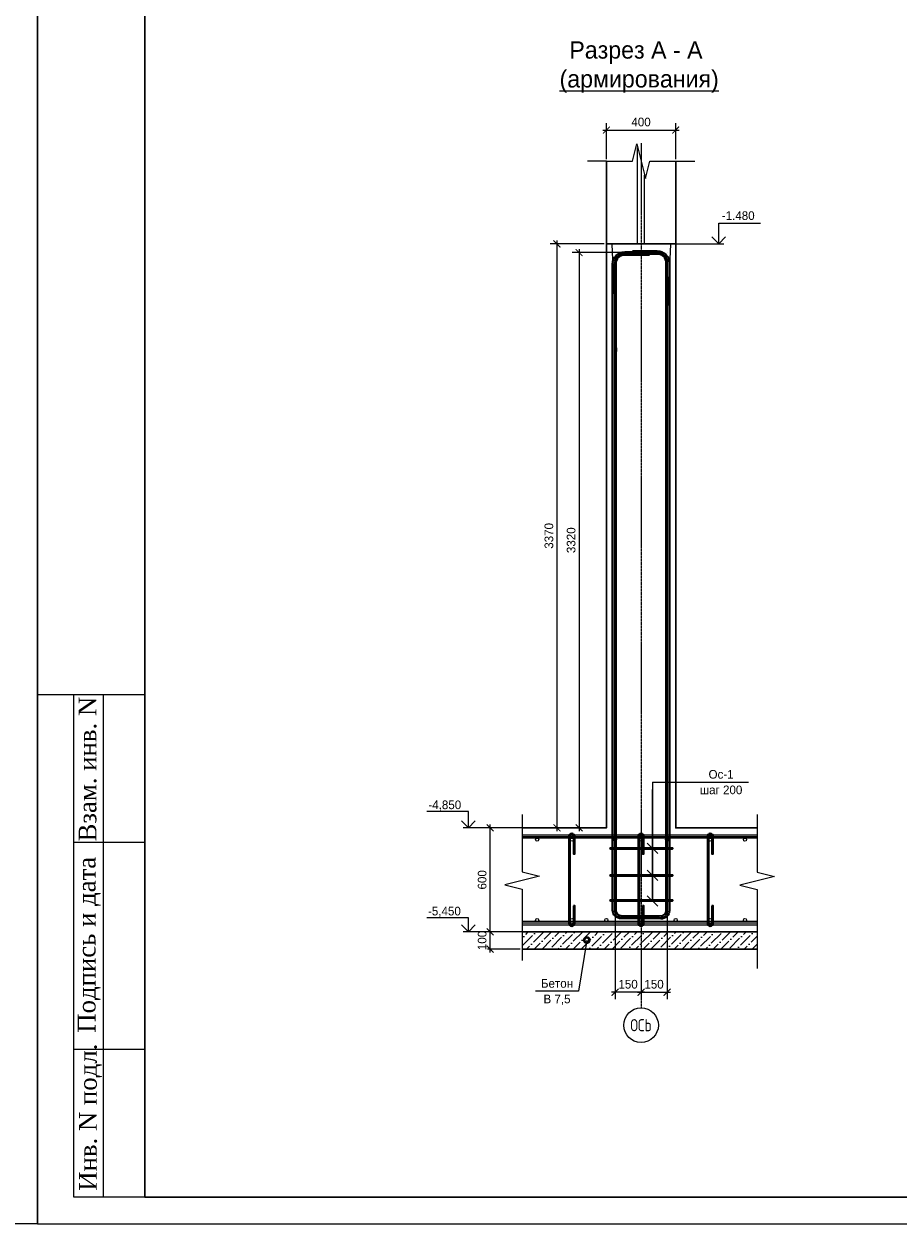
# Model space of a CAD drawing. Header units: millimetres. Extents: x -33345 to 4712671, y -3392 to 121473.
# Tile 234 of 256: x 1278142 to 1294423, y 44501 to 66841. Entities that reach past the tile are written whole.
import ezdxf
from ezdxf.enums import TextEntityAlignment as Align

# ---------------------------------------------------------------- set-up
doc = ezdxf.new("R2010")
doc.units = ezdxf.units.MM
doc.linetypes.add('AM_DIN_G_W050', pattern=[13.75, 9.75, -1.5, 1, -1.5])
doc.linetypes.add('ГОСТ 2.303 5', pattern=[24, 20, -1.5, 1, -1.5])
for name, color, linetype, lineweight in [('_Армирования', 172, 'Continuous', 30), ('doors', 250, 'Continuous', 5), ('Lina', 7, 'Continuous', 20), ('w-line', 7, 'Continuous', 0), ('w-Армирования', 172, 'Continuous', 30), ('w-размеры', 7, 'Continuous', 0), ('КЖ_РАЗМЕРЫ', 202, 'Continuous', 13), ('СПДС_w-ось', 4, 'Continuous', 0)]:
    doc.layers.add(name, color=color, linetype=linetype, lineweight=lineweight)
doc.layers.add('СПДС_РАЗМЕРЫ', color=7, linetype='Continuous')
doc.styles.add('#_text', font='CS_Gost2304.shx')
doc.styles.add('ISO', font='isocpeui.ttf')
doc.styles.add('Times New Roman', font='times.ttf')
doc.styles.add('X-U-RW-01$0$StyleROMANS', font='GOTHIC.TTF')
doc.dimstyles.new('#_black', dxfattribs={"dimscale": 100, "dimtxt": 2.5, "dimasz": 2, "dimexe": 2, "dimexo": 0.625, "dimgap": 1, "dimtad": 1, "dimdec": 0, "dimtxsty": '#_text', "dimblk": 'ARCHTICK', "dimblk1": 'ARCHTICK', "dimblk2": 'DOT', "dimcen": 2.5, "dimdle": 1, "dimadec": 0, "dimazin": 2, "dimtfac": 0.75, "dimtdec": 0, "dimtmove": 1, "dimatfit": 3, "dimfxl": 1, "dimtfill": 1, "dimtolj": 1, "dimarcsym": 1})

# ---------------------------------------------------------------- blocks, each defined once
blk = doc.blocks.new('awe4tD')
at = {"layer": 'Lina', "ltscale": 10}
blk.add_lwpolyline([(-44239015, 22734378), (-44314815, 22734378), (-44314815, 22776378), (-44239015, 22776378)], close=True, dxfattribs=at)
blk = doc.blocks.new('_ArchTick')
at = {"color": 0, "linetype": 'ByBlock', "const_width": 0.15}
blk.add_lwpolyline([(-0.5, -0.5), (0.5, 0.5)], dxfattribs=at)
blk = doc.blocks.new('*D256')
at = {"layer": 'Defpoints', "color": 0, "lineweight": 0, "ltscale": 100, "transparency": 16777216}
for p in [(-43181375, 22483628), (-43183375, 22482727), (-43181375, 22482727)]:
    blk.add_point(p, dxfattribs=at)
at = {"layer": 'w-размеры', "color": 0, "lineweight": -2, "ltscale": 100, "transparency": 16777216}
for p, q in [((-43183375, 22482790), (-43183375, 22483828)), ((-43181375, 22482790), (-43181375, 22483828)), ((-43183475, 22483628), (-43181275, 22483628))]:
    blk.add_line(p, q, dxfattribs=at)
at = {"layer": 'w-размеры', "color": 0, "lineweight": -2, "ltscale": 100, "transparency": 16777216, "xscale": 200, "yscale": 200, "zscale": 200, "rotation": 180}
blk.add_blockref('_ArchTick', (-43183375, 22483628), dxfattribs=at)
at = {"layer": 'w-размеры', "color": 0, "lineweight": -2, "ltscale": 100, "transparency": 16777216, "xscale": 200, "yscale": 200, "zscale": 200}
blk.add_blockref('_ArchTick', (-43181375, 22483628), dxfattribs=at)
at = {"layer": 'w-размеры', "color": 0, "ltscale": 100, "transparency": 16777216, "insert": (-43182375, 22483859), "char_height": 250, "attachment_point": 5, "style": 'X-U-RW-01$0$StyleROMANS', "bg_fill": 3, "box_fill_scale": 1.1, "bg_fill_color": 256, "bg_fill_true_color": 13158600, "bg_fill_transparency": 0}
blk.add_mtext('\\A1;400', dxfattribs=at)
blk = doc.blocks.new('_Dot')
at = {"color": 0, "linetype": 'ByBlock', "lineweight": -2}
blk.add_line((-0.5, 0), (-1, 0), dxfattribs=at)
at = {"color": 0, "linetype": 'ByBlock', "const_width": 0.5}
blk.add_lwpolyline([(-0.25, 0, 1), (0.25, 0, 1)], format="xyb", close=True, dxfattribs=at)
blk = doc.blocks.new('*D257')
at = {"layer": 'Defpoints', "color": 0, "lineweight": 0, "transparency": 16777216}
for p in [(-43182600, 22480093), (-43184163, 22463491), (-43183375, 22463491)]:
    blk.add_point(p, dxfattribs=at)
at = {"layer": 'СПДС_РАЗМЕРЫ', "color": 0, "lineweight": -2, "transparency": 16777216}
for p, q in [((-43182663, 22480093), (-43184363, 22480093)), ((-43184163, 22480193), (-43184163, 22463391)), ((-43183438, 22463491), (-43184363, 22463491))]:
    blk.add_line(p, q, dxfattribs=at)
at = {"layer": 'СПДС_РАЗМЕРЫ', "color": 0, "lineweight": -2, "transparency": 16777216, "xscale": 200, "yscale": 200, "zscale": 200}
for p, rotation in [((-43184163, 22480093), 90), ((-43184163, 22463491), 270)]:
    blk.add_blockref('_ArchTick', p, dxfattribs=dict(at, rotation=rotation))
at = {"layer": 'СПДС_РАЗМЕРЫ', "color": 0, "lineweight": 9, "transparency": 16777216, "insert": (-43184394, 22471792), "char_height": 250, "attachment_point": 5, "rotation": 90, "style": 'X-U-RW-01$0$StyleROMANS', "bg_fill": 3, "box_fill_scale": 1.1, "bg_fill_color": 256, "bg_fill_true_color": 13158600, "bg_fill_transparency": 0}
blk.add_mtext('\\A1;3320', dxfattribs=at)
blk = doc.blocks.new('*D258')
at = {"layer": 'Defpoints', "color": 0, "lineweight": 0, "transparency": 16777216}
for p in [(-43183125, 22461236), (-43182375, 22459991)]:
    blk.add_point(p, dxfattribs=at)
at = {"layer": 'СПДС_РАЗМЕРЫ', "color": 0, "lineweight": -2, "transparency": 16777216}
for p, q in [((-43183125, 22461173), (-43183125, 22458546)), ((-43182375, 22459929), (-43182375, 22458546)), ((-43182275, 22458746), (-43183225, 22458746))]:
    blk.add_line(p, q, dxfattribs=at)
at = {"layer": 'СПДС_РАЗМЕРЫ', "color": 0, "lineweight": 9, "transparency": 16777216, "insert": (-43182750, 22458977), "char_height": 250, "attachment_point": 5, "style": 'X-U-RW-01$0$StyleROMANS', "bg_fill": 3, "box_fill_scale": 1.1, "bg_fill_color": 256, "bg_fill_true_color": 13158600, "bg_fill_transparency": 0}
blk.add_mtext('\\A1;150', dxfattribs=at)
at = {"layer": 'Defpoints', "color": 0, "lineweight": 0, "transparency": 16777216}
blk.add_point((-43183125, 22458746), dxfattribs=at)
at = {"layer": 'СПДС_РАЗМЕРЫ', "color": 0, "lineweight": -2, "transparency": 16777216, "xscale": 200, "yscale": 200, "zscale": 200, "rotation": 180}
blk.add_blockref('_ArchTick', (-43183125, 22458746), dxfattribs=at)
at = {"layer": 'СПДС_РАЗМЕРЫ', "color": 0, "lineweight": -2, "transparency": 16777216, "xscale": 200, "yscale": 200, "zscale": 200}
blk.add_blockref('_ArchTick', (-43182375, 22458746), dxfattribs=at)
blk = doc.blocks.new('*D259')
at = {"layer": 'Defpoints', "color": 0, "lineweight": 0, "transparency": 16777216}
for p in [(-43181625, 22461236), (-43182375, 22459991)]:
    blk.add_point(p, dxfattribs=at)
at = {"layer": 'СПДС_РАЗМЕРЫ', "color": 0, "lineweight": -2, "transparency": 16777216}
for p, q in [((-43181625, 22461173), (-43181625, 22458546)), ((-43182375, 22459929), (-43182375, 22458546)), ((-43182475, 22458746), (-43181525, 22458746))]:
    blk.add_line(p, q, dxfattribs=at)
at = {"layer": 'СПДС_РАЗМЕРЫ', "color": 0, "lineweight": 9, "transparency": 16777216, "insert": (-43182000, 22458977), "char_height": 250, "attachment_point": 5, "style": 'X-U-RW-01$0$StyleROMANS', "bg_fill": 3, "box_fill_scale": 1.1, "bg_fill_color": 256, "bg_fill_true_color": 13158600, "bg_fill_transparency": 0}
blk.add_mtext('\\A1;150', dxfattribs=at)
at = {"layer": 'Defpoints', "color": 0, "lineweight": 0, "transparency": 16777216}
blk.add_point((-43181625, 22458746), dxfattribs=at)
at = {"layer": 'СПДС_РАЗМЕРЫ', "color": 0, "lineweight": -2, "transparency": 16777216, "xscale": 200, "yscale": 200, "zscale": 200, "rotation": 180}
blk.add_blockref('_ArchTick', (-43182375, 22458746), dxfattribs=at)
at = {"layer": 'СПДС_РАЗМЕРЫ', "color": 0, "lineweight": -2, "transparency": 16777216, "xscale": 200, "yscale": 200, "zscale": 200}
blk.add_blockref('_ArchTick', (-43181625, 22458746), dxfattribs=at)
blk = doc.blocks.new('*D260')
at = {"layer": 'Defpoints', "color": 0, "lineweight": 0, "transparency": 16777216}
for p in [(-43183375, 22480343), (-43184804, 22463491), (-43183375, 22463491)]:
    blk.add_point(p, dxfattribs=at)
at = {"layer": 'СПДС_РАЗМЕРЫ', "color": 0, "lineweight": -2, "transparency": 16777216}
for p, q in [((-43183438, 22480343), (-43185004, 22480343)), ((-43184804, 22480443), (-43184804, 22463391)), ((-43183438, 22463491), (-43185004, 22463491))]:
    blk.add_line(p, q, dxfattribs=at)
at = {"layer": 'СПДС_РАЗМЕРЫ', "color": 0, "lineweight": -2, "transparency": 16777216, "xscale": 200, "yscale": 200, "zscale": 200}
for p, rotation in [((-43184804, 22480343), 90), ((-43184804, 22463491), 270)]:
    blk.add_blockref('_ArchTick', p, dxfattribs=dict(at, rotation=rotation))
at = {"layer": 'СПДС_РАЗМЕРЫ', "color": 0, "lineweight": 9, "transparency": 16777216, "insert": (-43185035, 22471917), "char_height": 250, "attachment_point": 5, "rotation": 90, "style": 'X-U-RW-01$0$StyleROMANS', "bg_fill": 3, "box_fill_scale": 1.1, "bg_fill_color": 256, "bg_fill_true_color": 13158600, "bg_fill_transparency": 0}
blk.add_mtext('\\A1;3370', dxfattribs=at)
blk = doc.blocks.new('*D262')
at = {"layer": 'Defpoints', "color": 0, "lineweight": 0, "transparency": 16777216}
for p in [(-43185806, 22460491), (-43185806, 22459991)]:
    blk.add_point(p, dxfattribs=at)
at = {"layer": 'СПДС_РАЗМЕРЫ', "color": 0, "lineweight": -2, "transparency": 16777216}
for p, q in [((-43186732, 22459891), (-43186732, 22460591)), ((-43185868, 22460491), (-43186932, 22460491)), ((-43185868, 22459991), (-43186932, 22459991))]:
    blk.add_line(p, q, dxfattribs=at)
at = {"layer": 'СПДС_РАЗМЕРЫ', "color": 0, "lineweight": 9, "transparency": 16777216, "insert": (-43186963, 22460241), "char_height": 250, "attachment_point": 5, "rotation": 90, "style": 'X-U-RW-01$0$StyleROMANS', "bg_fill": 3, "box_fill_scale": 1.1, "bg_fill_color": 256, "bg_fill_true_color": 13158600, "bg_fill_transparency": 0}
blk.add_mtext('\\A1;100', dxfattribs=at)
at = {"layer": 'Defpoints', "color": 0, "lineweight": 0, "transparency": 16777216}
blk.add_point((-43186732, 22460491), dxfattribs=at)
at = {"layer": 'СПДС_РАЗМЕРЫ', "color": 0, "lineweight": -2, "transparency": 16777216, "xscale": 200, "yscale": 200, "zscale": 200}
for p, rotation in [((-43186732, 22460491), 90), ((-43186732, 22459991), 270)]:
    blk.add_blockref('_ArchTick', p, dxfattribs=dict(at, rotation=rotation))
blk = doc.blocks.new('*D261')
at = {"layer": 'Defpoints', "color": 0, "lineweight": 0, "transparency": 16777216}
for p in [(-43186732, 22463491), (-43185806, 22463491), (-43185806, 22460491)]:
    blk.add_point(p, dxfattribs=at)
at = {"layer": 'СПДС_РАЗМЕРЫ', "color": 0, "lineweight": -2, "transparency": 16777216}
for p, q in [((-43185868, 22463491), (-43186932, 22463491)), ((-43186732, 22460391), (-43186732, 22463591)), ((-43185868, 22460491), (-43186932, 22460491))]:
    blk.add_line(p, q, dxfattribs=at)
at = {"layer": 'СПДС_РАЗМЕРЫ', "color": 0, "lineweight": -2, "transparency": 16777216, "xscale": 200, "yscale": 200, "zscale": 200}
for p, rotation in [((-43186732, 22463491), 90), ((-43186732, 22460491), 270)]:
    blk.add_blockref('_ArchTick', p, dxfattribs=dict(at, rotation=rotation))
at = {"layer": 'СПДС_РАЗМЕРЫ', "color": 0, "lineweight": 9, "transparency": 16777216, "insert": (-43186963, 22461991), "char_height": 250, "attachment_point": 5, "rotation": 90, "style": 'X-U-RW-01$0$StyleROMANS', "bg_fill": 3, "box_fill_scale": 1.1, "bg_fill_color": 256, "bg_fill_true_color": 13158600, "bg_fill_transparency": 0}
blk.add_mtext('\\A1;600', dxfattribs=at)
blk = doc.blocks.new('MEDGRTR')
at = {"layer": 'doors', "ltscale": 10}
for p, q in [((-43987722, 22949495), (-43989722, 22949495)), ((-43988492, 22940145), (-43988492, 22949495)), ((-43987722, 22946745), (-43989042, 22946745)), ((-43987722, 22942895), (-43989042, 22942895))]:
    blk.add_line(p, q, dxfattribs=at)
blk.add_lwpolyline([(-43930322, 22939645), (-43989722, 22939645), (-43989722, 22981645), (-43930322, 22981645)], close=True, dxfattribs=at)
at = {"layer": 'doors', "lineweight": 30, "ltscale": 10}
blk.add_lwpolyline([(-43930822, 22940145), (-43987722, 22940145), (-43987722, 22981145), (-43930822, 22981145)], close=True, dxfattribs=at)
at = {"layer": 'doors', "ltscale": 10}
blk.add_lwpolyline([(-43987722, 22940145), (-43989042, 22940145), (-43989042, 22949495)], dxfattribs=at)
at = {"layer": 'doors', "ltscale": 10, "char_height": 330, "attachment_point": 1, "rotation": 90, "style": 'Times New Roman'}
for s, insert, width in [('Взам. инв. N', (-43988954, 22946767), 2670.44), ('Подпись и дата', (-43988970, 22943206), 3220.15), ('Инв. N подл.', (-43988946, 22940264), 2670.44)]:
    blk.add_mtext(s, dxfattribs=dict(at, insert=insert, width=width))
blk = doc.blocks.new('RSERE')
at = {"ltscale": 4}
h = blk.add_hatch(dxfattribs=at)
h.set_pattern_fill('ANSI36', color=256, scale=50)
h.set_pattern_definition([(45, (-50561776.47, 17546967.07), (84.189901, 308.6963042), [396.875, -79.375, 0, -79.375])])
h.paths.add_polyline_path([(-43179025, 22459991.5), (-43179025, 22460491.5), (-43185805.6, 22460491.5), (-43185805.6, 22459991.5)])
at = {"linetype": 'Continuous', "lineweight": 25, "ltscale": 100}
for p, q in [((-43180133, 22480343.4), (-43180133, 22480943.4)), ((-43180133, 22480943.4), (-43178930.5, 22480943.4)), ((-43181711.2, 22480343.4), (-43179983, 22480343.4)), ((-43187362.4, 22463960.6), (-43188564.9, 22463960.6)), ((-43187362.4, 22463491.5), (-43187362.4, 22463960.6)), ((-43187362.4, 22460893.9), (-43188564.9, 22460893.9)), ((-43187362.4, 22460491.5), (-43187362.4, 22460893.9))]:
    blk.add_line(p, q, dxfattribs=at)
at = {"lineweight": 25, "ltscale": 4}
blk.add_line((-43182045.3, 22464811.4), (-43179276.3, 22464811.4), dxfattribs=at)
at = {"linetype": 'ГОСТ 2.303 5', "lineweight": 25, "ltscale": 4}
blk.add_lwpolyline([(-43182375.3, 22483253.8), (-43182375.3, 22458796), (-43182375.3, 22458296)], dxfattribs=at)
at = {"color": 0, "lineweight": 30, "ltscale": 100}
blk.add_lwpolyline([(-43183375.3, 22482727.4), (-43183375.3, 22463491.5), (-43185805.6, 22463491.5)], dxfattribs=at)
at = {"color": 5, "ltscale": 100}
blk.add_lwpolyline([(-43182275.3, 22480343.4), (-43182275.3, 22482327.4)], dxfattribs=at)
at = {"lineweight": 25, "ltscale": 4}
for points in [[(-43181526.9, 22480324), (-43181673.8, 22477222)], [(-43181895.2, 22462751.9), (-43182195.2, 22463051.9)], [(-43181895.2, 22462751.9), (-43182195.2, 22463051.9)], [(-43181895.1, 22461969.7), (-43182195.1, 22462269.7)], [(-43181895.1, 22461969.7), (-43182195.1, 22462269.7)]]:
    blk.add_lwpolyline(points, dxfattribs=at)
at = {"linetype": 'Continuous', "lineweight": 25, "ltscale": 100}
blk.add_lwpolyline([(-43180333, 22480543.4), (-43180133, 22480343.4), (-43179933, 22480543.4)], dxfattribs=at)
at = {"ltscale": 100}
blk.add_lwpolyline([(-43181600.3, 22480093.4), (-43181600.3, 22480093.4)], dxfattribs=at)
at = {"linetype": 'Continuous', "lineweight": 25, "ltscale": 4}
blk.add_circle((-43182375.3, 22457796), 500, dxfattribs=at)
at = {"layer": 'w-line', "lineweight": 25, "ltscale": 4}
for p, q in [((-43183940.5, 22460252.7), (-43184176.9, 22458777.9)), ((-43184176.9, 22458777.9), (-43185426.9, 22458777.9))]:
    blk.add_line(p, q, dxfattribs=at)
at = {"layer": 'w-line', "color": 0, "lineweight": 30, "ltscale": 100}
blk.add_lwpolyline([(-43179025, 22463491.5), (-43181375.3, 22463491.5), (-43181375.3, 22482727.4)], dxfattribs=at)
at = {"layer": 'w-line', "lineweight": 25, "ltscale": 4, "const_width": 150}
blk.add_lwpolyline([(-43183903, 22460252.7, 1), (-43183978, 22460252.7, 1)], format="xyb", close=True, dxfattribs=at)
at = {"layer": 'w-Армирования', "color": 0, "lineweight": 15, "ltscale": 100}
for points in [[(-43185805.6, 22463876.2), (-43185805.6, 22462218.3), (-43185305.6, 22462093.3), (-43186305.6, 22461843.3), (-43185805.6, 22461718.3), (-43185805.6, 22459664.6)], [(-43179025, 22463876.2), (-43179025, 22462214), (-43178525, 22462089), (-43179525, 22461839), (-43179025, 22461714), (-43179025, 22459429.3)]]:
    blk.add_lwpolyline(points, dxfattribs=at)
at = {"layer": 'w-Армирования', "color": 0, "lineweight": 35, "ltscale": 20}
blk.add_lwpolyline([(-43180330.3, 22461241.5), (-43180330.3, 22460741.5, -1), (-43180420.3, 22460741.5), (-43180420.3, 22463241.5, -1), (-43180330.3, 22463241.5), (-43180330.3, 22462741.7), (-43180290.3, 22462741.7), (-43180290.3, 22463241.5, 1), (-43180460.3, 22463241.5), (-43180460.3, 22460741.5, 1), (-43180290.3, 22460741.5), (-43180290.3, 22461241.5)], format="xyb", close=True, dxfattribs=at)
at = {"layer": 'w-Армирования', "lineweight": 15, "ltscale": 100}
for points in [[(-43185805.6, 22463286.5), (-43179025, 22463286.5)], [(-43179025, 22463196.5), (-43185805.6, 22463196.5)], [(-43179025, 22460786.5), (-43185805.6, 22460786.5)], [(-43185805.6, 22460696.5), (-43179025, 22460696.5)]]:
    blk.add_lwpolyline(points, dxfattribs=at)
at = {"layer": 'w-Армирования', "lineweight": 30, "ltscale": 100}
for points in [[(-43181493.6, 22462876.4), (-43181472.8, 22462876.4, 1), (-43181472.8, 22462916.4), (-43181493.6, 22462916.4), (-43183257, 22462916.4, 1), (-43183257, 22462876.4)], [(-43181493.6, 22462099.7), (-43181472.8, 22462099.7, 1), (-43181472.8, 22462139.7), (-43181493.6, 22462139.7), (-43183257, 22462139.7, 1), (-43183257, 22462099.7)], [(-43181493.6, 22461417), (-43181472.8, 22461417, -1), (-43181472.8, 22461377), (-43181493.6, 22461377), (-43183257, 22461377, -1), (-43183257, 22461417)]]:
    blk.add_lwpolyline(points, format="xyb", close=True, dxfattribs=at)
at = {"layer": 'w-Армирования', "color": 0, "ltscale": 100}
for points in [[(-43179025, 22460491.5), (-43185805.6, 22460491.5)], [(-43185805.6, 22459991.5), (-43179025, 22459991.5)]]:
    blk.add_lwpolyline(points, dxfattribs=at)
at = {"layer": 'w-Армирования', "lineweight": 15, "ltscale": 100}
for centre in [(-43185375.3, 22463151.5), (-43184375.3, 22463151.5), (-43183125.3, 22463151.5), (-43182375.3, 22463151.5), (-43181625.3, 22463151.5), (-43180375.3, 22463151.5), (-43179375.3, 22463151.5), (-43185375.3, 22460831.5), (-43184375.3, 22460831.5), (-43183375.3, 22460831.5), (-43182375.3, 22460831.5), (-43181375.3, 22460831.5), (-43180375.3, 22460831.5), (-43179375.3, 22460831.5)]:
    blk.add_circle(centre, 45, dxfattribs=at)
at = {"layer": 'СПДС_w-ось', "color": 1, "linetype": 'AM_DIN_G_W050', "lineweight": 5, "ltscale": 2}
blk.add_lwpolyline([(-43182151.6, 22480065.1), (-43182851.6, 22480065.1, 0.414212), (-43183151.6, 22479765.1), (-43183151.7, 22461118.6, 0.4142136), (-43182953, 22460917.2), (-43181801.7, 22460908.5, 0.4162081), (-43181600.3, 22461108.5), (-43181600.3, 22479793.4, 0.4142136), (-43181900.3, 22480093.4), (-43182600.3, 22480093.4)], format="xyb", dxfattribs=at)
at = {"layer": 'СПДС_w-ось', "color": 1, "linetype": 'AM_DIN_G_W050', "lineweight": 13, "ltscale": 2}
blk.add_lwpolyline([(-43180310.3, 22461241.5), (-43180310.3, 22460741.5, -1), (-43180440.3, 22460741.5), (-43180440.3, 22463241.5, -1), (-43180310.3, 22463241.5), (-43180310.3, 22462741.7)], format="xyb", dxfattribs=at)
at = {"layer": 'СПДС_w-ось', "color": 1, "linetype": 'AM_DIN_G_W050', "lineweight": 5, "ltscale": 2}
for points in [[(-43185805.6, 22463241.5), (-43179025, 22463241.5)], [(-43181483.2, 22462896.4), (-43183267.4, 22462896.4)], [(-43181483.2, 22462119.7), (-43183267.4, 22462119.7)], [(-43181483.2, 22461397), (-43183267.4, 22461397)], [(-43179025, 22460741.5), (-43185805.6, 22460741.5)]]:
    blk.add_lwpolyline(points, dxfattribs=at)
at = {"linetype": 'Continuous', "lineweight": 25, "ltscale": 100, "style": 'X-U-RW-01$0$StyleROMANS'}
for s, p in [('-1.480', (-43180043, 22481033.4)), ('-4,850', (-43188516.2, 22464030.9)), ('-5,450', (-43188527, 22460964.1))]:
    blk.add_text(s, height=250, dxfattribs=at).set_placement(p)
at = {"lineweight": 25, "ltscale": 4, "style": 'X-U-RW-01$0$StyleROMANS'}
blk.add_text('Ос-1', height=250, dxfattribs=at).set_placement((-43180063.8, 22464911.4), align=Align.CENTER)
blk.add_text('шаг 200', height=250, dxfattribs=at).set_placement((-43180063.8, 22464711.4), align=Align.TOP_CENTER)
at = {"linetype": 'Continuous', "lineweight": 13, "ltscale": 4, "style": '#_text'}
blk.add_text('ОСЬ', height=350, dxfattribs=at).set_placement((-43182375.3, 22457796), align=Align.MIDDLE_CENTER)
at = {"layer": 'w-line', "lineweight": 25, "ltscale": 4, "style": 'X-U-RW-01$0$StyleROMANS'}
blk.add_text('Бетон', height=250, dxfattribs=at).set_placement((-43184801.9, 22458877.9), align=Align.CENTER)
blk.add_text('В 7,5', height=250, dxfattribs=at).set_placement((-43184801.9, 22458677.9), align=Align.TOP_CENTER)
at = {"layer": 'КЖ_РАЗМЕРЫ', "ltscale": 4, "insert": (-43182522.4, 22485447.4), "char_height": 500, "width": 9096.406, "attachment_point": 5, "style": 'X-U-RW-01$0$StyleROMANS', "bg_fill": 3, "box_fill_scale": 1.1, "bg_fill_color": 256, "bg_fill_true_color": 13158600, "bg_fill_transparency": 0}
blk.add_mtext('Разрез А - А\\P{\\A1;\\L (армирования)}', dxfattribs=at)
at = {"layer": 'w-размеры', "color": 0, "ltscale": 100}
dim = blk.add_linear_dim(base=(-43181375.3, 22483627.9), p1=(-43183375.3, 22482727.4), p2=(-43181375.3, 22482727.4), dimstyle='#_black', override={"dimlfac": 0.2, "dimtxsty": 'X-U-RW-01$0$StyleROMANS'}, dxfattribs=at)
dim.commit()
dim.dimension.update_dxf_attribs({"geometry": '*D256', "text_midpoint": (-43182375.3, 22483859.2)})
at = {"layer": 'СПДС_РАЗМЕРЫ', "color": 0, "lineweight": 9}
dim = blk.add_linear_dim(base=(-43184163.1, 22463491.5), p1=(-43182600.3, 22480093.4), p2=(-43183375.3, 22463491.5), angle=90, dimstyle='#_black', override={"dimlfac": 0.2, "dimtxsty": 'X-U-RW-01$0$StyleROMANS'}, dxfattribs=at)
dim.commit()
dim.dimension.update_dxf_attribs({"geometry": '*D257', "text_midpoint": (-43184394.4, 22471792.4)})
dim = blk.add_linear_dim(base=(-43183125.3, 22458745.7), p1=(-43182375.3, 22459991.5), p2=(-43183125.3, 22461235.6), dimstyle='#_black', override={"dimlfac": 0.2, "dimtxsty": 'X-U-RW-01$0$StyleROMANS'}, dxfattribs=at)
dim.commit()
dim.dimension.update_dxf_attribs({"geometry": '*D258', "text_midpoint": (-43182750.3, 22458745.7), "dimtype": 128})
dim = blk.add_linear_dim(base=(-43186731.9, 22460491.5), p1=(-43185805.6, 22459991.5), p2=(-43185805.6, 22460491.5), angle=90, dimstyle='#_black', override={"dimlfac": 0.2, "dimtxsty": 'X-U-RW-01$0$StyleROMANS'}, dxfattribs=at)
dim.commit()
dim.dimension.update_dxf_attribs({"geometry": '*D262', "text_midpoint": (-43186731.9, 22460241.5), "dimtype": 128})
at = {"linetype": 'Continuous', "ltscale": 4}
for p, q in [((-43183375.3, 22482727.4), (-43183925.3, 22482727.4)), ((-43181375.3, 22482727.4), (-43180825.3, 22482727.4))]:
    blk.add_line(p, q, dxfattribs=at)
blk.add_lwpolyline([(-43183375.3, 22482727.4), (-43182625.3, 22482727.4), (-43182500.3, 22483227.4), (-43182250.3, 22482227.4), (-43182125.3, 22482727.4), (-43181375.3, 22482727.4)], dxfattribs=at)
at = {"color": 5, "ltscale": 100}
blk.add_lwpolyline([(-43182475.3, 22480343.4), (-43182475.3, 22483127.4)], dxfattribs=at)
at = {"layer": 'w-line', "color": 0, "lineweight": 30, "ltscale": 100}
blk.add_lwpolyline([(-43183375.3, 22482727.4), (-43183375.3, 22480343.4), (-43181375.3, 22480343.4), (-43181375.3, 22482727.4)], dxfattribs=at)
at = {"layer": 'СПДС_РАЗМЕРЫ', "color": 0, "lineweight": 9}
dim = blk.add_linear_dim(base=(-43186731.9, 22463491.5), p1=(-43185805.6, 22460491.5), p2=(-43185805.6, 22463491.5), angle=90, dimstyle='#_black', override={"dimlfac": 0.2, "dimtxsty": 'X-U-RW-01$0$StyleROMANS'}, dxfattribs=at)
dim.commit()
dim.dimension.update_dxf_attribs({"geometry": '*D261', "text_midpoint": (-43186963.2, 22461991.5)})
dim = blk.add_linear_dim(base=(-43181625.3, 22458745.7), p1=(-43182375.3, 22459991.5), p2=(-43181625.3, 22461235.6), angle=180, dimstyle='#_black', override={"dimlfac": 0.2, "dimtxsty": 'X-U-RW-01$0$StyleROMANS'}, dxfattribs=at)
dim.commit()
dim.dimension.update_dxf_attribs({"geometry": '*D259', "text_midpoint": (-43182000.3, 22458745.7), "dimtype": 128})
at = {"lineweight": 25, "ltscale": 4}
for p, q in [((-43182045.3, 22464811.4), (-43182044.9, 22461377)), ((-43182044.9, 22461377), (-43182045.3, 22464596.3))]:
    blk.add_line(p, q, dxfattribs=at)
at = {"linetype": 'Continuous', "lineweight": 25, "ltscale": 100}
blk.add_line((-43185552, 22460491.5), (-43187512.4, 22460491.5), dxfattribs=at)
for points in [[(-43187562.4, 22463691.5), (-43187362.4, 22463491.5), (-43187162.4, 22463691.5)], [(-43187562.4, 22460691.5), (-43187362.4, 22460491.5), (-43187162.4, 22460691.5)]]:
    blk.add_lwpolyline(points, dxfattribs=at)
at = {"lineweight": 25, "ltscale": 4}
blk.add_lwpolyline([(-43181894.9, 22461227), (-43182194.9, 22461527)], dxfattribs=at)
at = {"layer": '_Армирования', "lineweight": 35, "ltscale": 100}
blk.add_lwpolyline([(-43182600.3, 22480048.4), (-43182600.3, 22480138.4), (-43181905.3, 22480138.4, -0.4142136), (-43181555.3, 22479788.4), (-43181555.3, 22461108.5, -0.4161988), (-43181802, 22460863.5), (-43182953.3, 22460872.2, -0.4142402), (-43183196.7, 22461118.9), (-43183196.6, 22479760.1, -0.414212), (-43182846.6, 22480110.1), (-43182151.6, 22480110.1), (-43182151.6, 22480020.1), (-43182856.6, 22480020.1, 0.414212), (-43183106.6, 22479770.1), (-43183106.7, 22461118.2, 0.4141696), (-43182952.7, 22460962.2), (-43181801.4, 22460953.5, 0.4162223), (-43181645.3, 22461108.5), (-43181645.3, 22479798.4, 0.4142136), (-43181895.3, 22480048.4)], format="xyb", close=True, dxfattribs=at)
at = {"layer": 'w-Армирования', "color": 0, "lineweight": 35, "ltscale": 20}
blk.add_lwpolyline([(-43182330.3, 22461241.5), (-43182330.3, 22460741.5, -1), (-43182420.3, 22460741.5), (-43182420.3, 22463241.5, -1), (-43182330.3, 22463241.5), (-43182330.3, 22462741.7), (-43182290.3, 22462741.7), (-43182290.3, 22463241.5, 1), (-43182460.3, 22463241.5), (-43182460.3, 22460741.5, 1), (-43182290.3, 22460741.5), (-43182290.3, 22461241.5)], format="xyb", close=True, dxfattribs=at)
at = {"layer": 'СПДС_w-ось', "color": 1, "linetype": 'AM_DIN_G_W050', "lineweight": 13, "ltscale": 2}
blk.add_lwpolyline([(-43182310.3, 22461241.5), (-43182310.3, 22460741.5, -1), (-43182440.3, 22460741.5), (-43182440.3, 22463241.5, -1), (-43182310.3, 22463241.5), (-43182310.3, 22462741.7)], format="xyb", dxfattribs=at)
at = {"layer": 'СПДС_РАЗМЕРЫ', "color": 0, "lineweight": 9}
dim = blk.add_linear_dim(base=(-43184803.7, 22463491.5), p1=(-43183375.3, 22480343.4), p2=(-43183375.3, 22463491.5), angle=90, dimstyle='#_black', override={"dimlfac": 0.2, "dimtxsty": 'X-U-RW-01$0$StyleROMANS'}, dxfattribs=at)
dim.commit()
dim.dimension.update_dxf_attribs({"geometry": '*D260', "text_midpoint": (-43185035, 22471917.4)})
at = {"linetype": 'Continuous', "lineweight": 25, "ltscale": 100}
blk.add_line((-43185312.8, 22463491.5), (-43187512.4, 22463491.5), dxfattribs=at)
at = {"lineweight": 25, "ltscale": 4}
blk.add_lwpolyline([(-43183215.2, 22480332), (-43183088, 22477236.7)], dxfattribs=at)
at = {"layer": 'w-Армирования', "color": 0, "lineweight": 35, "ltscale": 20}
blk.add_lwpolyline([(-43184330.3, 22461241.5), (-43184330.3, 22460741.5, -1), (-43184420.3, 22460741.5), (-43184420.3, 22463241.5, -1), (-43184330.3, 22463241.5), (-43184330.3, 22462741.7), (-43184290.3, 22462741.7), (-43184290.3, 22463241.5, 1), (-43184460.3, 22463241.5), (-43184460.3, 22460741.5, 1), (-43184290.3, 22460741.5), (-43184290.3, 22461241.5)], format="xyb", close=True, dxfattribs=at)
at = {"layer": 'СПДС_w-ось', "color": 1, "linetype": 'AM_DIN_G_W050', "lineweight": 13, "ltscale": 2}
blk.add_lwpolyline([(-43184310.3, 22461241.5), (-43184310.3, 22460741.5, -1), (-43184440.3, 22460741.5), (-43184440.3, 22463241.5, -1), (-43184310.3, 22463241.5), (-43184310.3, 22462741.7)], format="xyb", dxfattribs=at)

msp = doc.modelspace()

# ---------------------------------------------------------------- block references
msp.add_blockref('awe4tD', (45517406.511, -22689876.566))
at = {"color": 177, "true_color": 0x293189, "xscale": 0.64512, "yscale": 0.64512, "zscale": 0.64512}
msp.add_blockref('RSERE', (29147450.403, -14439771.1), dxfattribs=at)

# ---------------------------------------------------------------- next in the draw order: block references
at = {"layer": 'doors'}
msp.add_blockref('MEDGRTR', (45268114.129, -22895143.968), dxfattribs=at)

# ---------------------------------------------------------------- next in the draw order: texts
at = {"insert": (351439.431, 62275.551), "char_height": 500, "width": 9875.6458, "attachment_point": 1, "style": 'ISO'}
msp.add_mtext('\\pi4343.31532;{\\LА-А\\P\\pi0;Армирование приямка. M 1:20}', dxfattribs=at)

doc.saveas('drawing.dxf')
